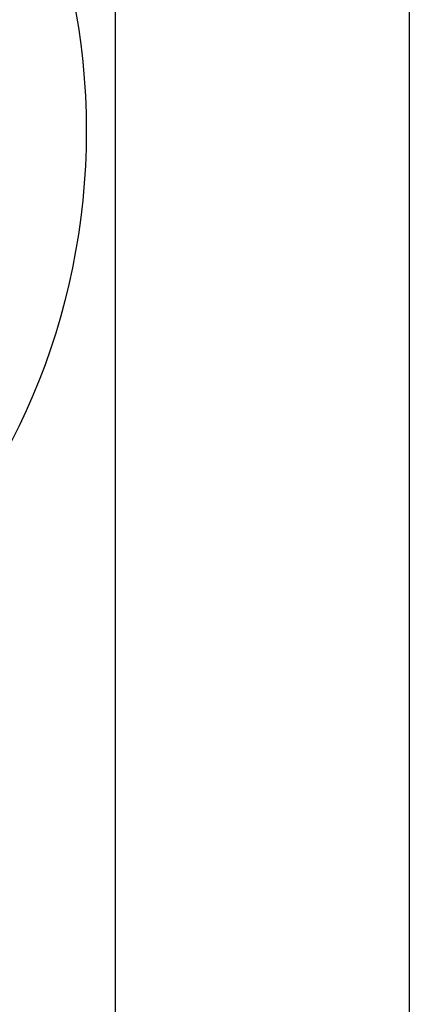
# Model space of a CAD drawing. Header units: millimetres. Extents: x -4107 to 114693, y -37499 to 54671.
# Tile 147 of 156: x 103229 to 114693, y -5304 to 23653. Entities that reach past the tile are written whole.
import ezdxf

# ---------------------------------------------------------------- set-up
doc = ezdxf.new("R2010")
doc.units = ezdxf.units.MM
doc.header["$LTSCALE"] = 50
doc.layers.add('FOK_ BRANDSLANGHASPELS', color=2, linetype='Continuous')
doc.layers.add('FOK_22_BINNENWANDEN', color=2, linetype='Continuous')

# ---------------------------------------------------------------- blocks, each defined once
blk = doc.blocks.new('A$C346C0858')
at = {"layer": 'Defpoints'}
for points in [[(0, 0), (0, 84000), (118800, 84000), (118800, 0)], [(1569, 1982), (110153, 1982), (110153, 80482), (1600, 80482)]]:
    blk.add_lwpolyline(points, close=True, dxfattribs=at)
blk = doc.blocks.new('A$C4D8164B4')
at = {"layer": 'FOK_ BRANDSLANGHASPELS', "color": 2}
blk.add_circle((20000, 20000), 20000, dxfattribs=at)

msp = doc.modelspace()

# ---------------------------------------------------------------- block references
at = {"layer": 'Defpoints'}
msp.add_blockref('A$C346C0858', (-4107.3, -35418.8), dxfattribs=at)
msp.add_blockref('A$C346C0858', (-4107.3, -35418.8), dxfattribs=at)
at = {"layer": 'FOK_22_BINNENWANDEN', "color": 5}
msp.add_blockref('A$C4D8164B4', (65187.1, 382.2), dxfattribs=at)

doc.saveas('drawing.dxf')
